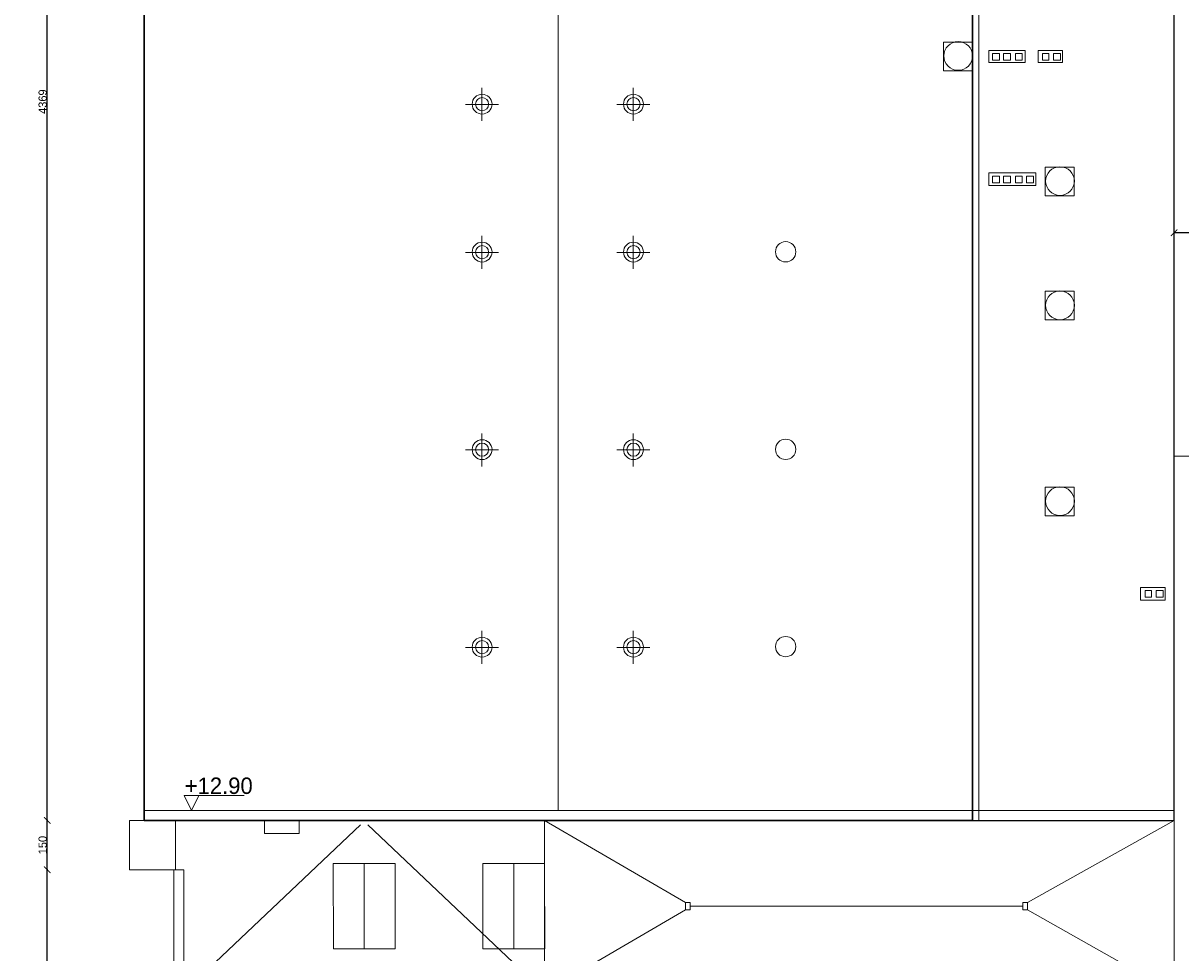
# Model space of a CAD drawing. Header units: centimetres. Extents: x -17621 to 77377, y -18613 to 66.
# Tile 149 of 173: x 43475 to 46991, y -11166 to -8340. Entities that reach past the tile are written whole.
import ezdxf

# ---------------------------------------------------------------- set-up
doc = ezdxf.new("R2010")
doc.units = ezdxf.units.CM
doc.layers.add('0-wymiarowanie rys.CAD', color=5, linetype='Continuous', lineweight=0, true_color=0x0000ff)
doc.layers.add('a_wymiarowanie', color=211, linetype='Continuous', lineweight=0)
for name, color, linetype in [('PDF4_A210 ŚCIANY ZEWNĘTRZNE', 7, 'Continuous'), ('PDF4_A220 ŚCIANY WEWNĘTRZNE', 7, 'Continuous'), ('PDF4_WIDOKOWA', 7, 'Continuous'), ('PDF5_A710 OZNACZENIA KOMUNIKACJI', 7, 'Continuous'), ('PDF5_Text', 7, 'Continuous')]:
    doc.layers.add(name, color=color, linetype=linetype)
doc.styles.add('PDF Century Gothic', font='GOTHIC.TTF')
doc.dimstyles.new('ISO-25', dxfattribs={"dimtxt": 25, "dimasz": 20, "dimexe": 0.6, "dimexo": 0.375, "dimtad": 1, "dimdec": 0, "dimtxsty": 'PDF Century Gothic', "dimblk": 'ARCHTICK', "dimcen": 2.5, "dimadec": 1, "dimazin": 0, "dimtfac": 1, "dimtdec": 0, "dimtmove": 0, "dimatfit": 3, "dimldrblk": 'ARCHTICK', "dimfxl": 2, "dimfxlon": 1, "dimarcsym": 0})

# ---------------------------------------------------------------- blocks, each defined once
blk = doc.blocks.new('_ArchTick')
at = {"color": 0, "linetype": 'ByBlock', "const_width": 0.15}
blk.add_lwpolyline([(-0.5, -0.5), (0.5, 0.5)], dxfattribs=at)
blk = doc.blocks.new('*D638')
at = {"layer": 'a_wymiarowanie', "color": 0, "linetype": 'Continuous', "lineweight": -2, "transparency": 16777216}
for p, q in [((49205.8, -10676.9), (49208.4, -10676.9)), ((49207.8, -10676.9), (49207.8, -10890)), ((49205.8, -10890), (49208.4, -10890))]:
    blk.add_line(p, q, dxfattribs=at)
at = {"layer": 'Defpoints', "color": 0, "linetype": 'Continuous', "transparency": 16777216}
for p in [(49142, -10676.9), (30435, -10890), (49207.8, -10890)]:
    blk.add_point(p, dxfattribs=at)
at = {"layer": 'a_wymiarowanie', "color": 0, "linetype": 'Continuous', "lineweight": -2, "transparency": 16777216, "xscale": 20, "yscale": 20, "zscale": 20}
for p, rotation in [((49207.8, -10676.9), 90), ((49207.8, -10890), 270)]:
    blk.add_blockref('_ArchTick', p, dxfattribs=dict(at, rotation=rotation))
at = {"layer": 'a_wymiarowanie', "color": 0, "linetype": 'Continuous', "lineweight": 0, "transparency": 16777216, "insert": (49194.1, -10783.5), "char_height": 25, "attachment_point": 5, "rotation": 90, "style": 'PDF Century Gothic'}
blk.add_mtext('213', dxfattribs=at)
blk = doc.blocks.new('*D639')
at = {"layer": 'a_wymiarowanie', "color": 0, "linetype": 'Continuous', "lineweight": -2, "transparency": 16777216}
for p, q in [((49205.8, -10844.5), (49208.4, -10844.5)), ((49207.8, -10890), (49207.8, -10844.5)), ((49205.8, -10890), (49208.4, -10890))]:
    blk.add_line(p, q, dxfattribs=at)
at = {"layer": 'Defpoints', "color": 0, "linetype": 'Continuous', "transparency": 16777216}
for p in [(49142, -10844.5), (49207.8, -10844.5), (30435, -10890)]:
    blk.add_point(p, dxfattribs=at)
at = {"layer": 'a_wymiarowanie', "color": 0, "linetype": 'Continuous', "lineweight": -2, "transparency": 16777216, "xscale": 20, "yscale": 20, "zscale": 20}
for p, rotation in [((49207.8, -10844.5), 90), ((49207.8, -10890), 270)]:
    blk.add_blockref('_ArchTick', p, dxfattribs=dict(at, rotation=rotation))
at = {"layer": 'a_wymiarowanie', "color": 0, "linetype": 'Continuous', "lineweight": 0, "transparency": 16777216, "insert": (49194.1, -10867.3), "char_height": 25, "attachment_point": 5, "rotation": 90, "style": 'PDF Century Gothic'}
blk.add_mtext('46', dxfattribs=at)
blk = doc.blocks.new('*D1163')
at = {"layer": '0-wymiarowanie rys.CAD', "color": 0, "linetype": 'Continuous', "lineweight": -2, "transparency": 16777216}
for p, q in [((43549.7, -10913), (43547.1, -10913)), ((43547.7, -13764.5), (43547.7, -10913)), ((43549.7, -13764.5), (43547.1, -13764.5))]:
    blk.add_line(p, q, dxfattribs=at)
at = {"layer": 'Defpoints', "color": 0, "linetype": 'Continuous', "transparency": 16777216}
for p in [(43547.7, -10913), (43932.5, -10913), (43932.5, -13764.5)]:
    blk.add_point(p, dxfattribs=at)
at = {"layer": '0-wymiarowanie rys.CAD', "color": 0, "linetype": 'Continuous', "lineweight": -2, "transparency": 16777216, "xscale": 20, "yscale": 20, "zscale": 20}
for p, rotation in [((43547.7, -10913), 90), ((43547.7, -13764.5), 270)]:
    blk.add_blockref('_ArchTick', p, dxfattribs=dict(at, rotation=rotation))
at = {"layer": '0-wymiarowanie rys.CAD', "color": 0, "linetype": 'Continuous', "transparency": 16777216, "insert": (43534, -12338.7), "char_height": 25, "attachment_point": 5, "rotation": 90, "style": 'PDF Century Gothic'}
blk.add_mtext('2852', dxfattribs=at)
blk = doc.blocks.new('*D1164')
at = {"layer": '0-wymiarowanie rys.CAD', "color": 0, "linetype": 'Continuous', "lineweight": -2, "transparency": 16777216}
for p, q in [((43549.7, -10763.1), (43547.1, -10763.1)), ((43547.7, -10913), (43547.7, -10763.1)), ((43549.7, -10913), (43547.1, -10913))]:
    blk.add_line(p, q, dxfattribs=at)
at = {"layer": 'Defpoints', "color": 0, "linetype": 'Continuous', "transparency": 16777216}
for p in [(43547.7, -10763.1), (43797.9, -10763.1), (43797.9, -10913)]:
    blk.add_point(p, dxfattribs=at)
at = {"layer": '0-wymiarowanie rys.CAD', "color": 0, "linetype": 'Continuous', "lineweight": -2, "transparency": 16777216, "xscale": 20, "yscale": 20, "zscale": 20}
for p, rotation in [((43547.7, -10763.1), 90), ((43547.7, -10913), 270)]:
    blk.add_blockref('_ArchTick', p, dxfattribs=dict(at, rotation=rotation))
at = {"layer": '0-wymiarowanie rys.CAD', "color": 0, "linetype": 'Continuous', "transparency": 16777216, "insert": (43534, -10838), "char_height": 25, "attachment_point": 5, "rotation": 90, "style": 'PDF Century Gothic'}
blk.add_mtext('150', dxfattribs=at)
blk = doc.blocks.new('*D1165')
at = {"layer": '0-wymiarowanie rys.CAD', "color": 0, "linetype": 'Continuous', "lineweight": -2, "transparency": 16777216}
for p, q in [((43549.7, -6394.3), (43547.1, -6394.3)), ((43547.7, -10763.1), (43547.7, -6394.3)), ((43549.7, -10763.1), (43547.1, -10763.1))]:
    blk.add_line(p, q, dxfattribs=at)
at = {"layer": 'Defpoints', "color": 0, "linetype": 'Continuous', "transparency": 16777216}
for p in [(43547.7, -6394.3), (43841.9, -6394.3), (43841.9, -10763.1)]:
    blk.add_point(p, dxfattribs=at)
at = {"layer": '0-wymiarowanie rys.CAD', "color": 0, "linetype": 'Continuous', "lineweight": -2, "transparency": 16777216, "xscale": 20, "yscale": 20, "zscale": 20}
for p, rotation in [((43547.7, -6394.3), 90), ((43547.7, -10763.1), 270)]:
    blk.add_blockref('_ArchTick', p, dxfattribs=dict(at, rotation=rotation))
at = {"layer": '0-wymiarowanie rys.CAD', "color": 0, "linetype": 'Continuous', "transparency": 16777216, "insert": (43534, -8578.7), "char_height": 25, "attachment_point": 5, "rotation": 90, "style": 'PDF Century Gothic'}
blk.add_mtext('4369', dxfattribs=at)
blk = doc.blocks.new('*D1168')
at = {"layer": '0-wymiarowanie rys.CAD', "color": 0, "linetype": 'Continuous', "lineweight": -2, "transparency": 16777216}
for p, q in [((47076.1, -6434.1), (47078.7, -6434.1)), ((47078.1, -6434.1), (47078.1, -9656.5)), ((47076.1, -9656.5), (47078.7, -9656.5))]:
    blk.add_line(p, q, dxfattribs=at)
at = {"layer": 'Defpoints', "color": 0, "linetype": 'Continuous', "transparency": 16777216}
for p in [(46970.3, -6434.1), (46970.3, -9656.5), (47078.1, -9656.5)]:
    blk.add_point(p, dxfattribs=at)
at = {"layer": '0-wymiarowanie rys.CAD', "color": 0, "linetype": 'Continuous', "lineweight": -2, "transparency": 16777216, "xscale": 20, "yscale": 20, "zscale": 20}
for p, rotation in [((47078.1, -6434.1), 90), ((47078.1, -9656.5), 270)]:
    blk.add_blockref('_ArchTick', p, dxfattribs=dict(at, rotation=rotation))
at = {"layer": '0-wymiarowanie rys.CAD', "color": 0, "linetype": 'Continuous', "transparency": 16777216, "insert": (47064.4, -8045.3), "char_height": 25, "attachment_point": 5, "rotation": 90, "style": 'PDF Century Gothic'}
blk.add_mtext('3222', dxfattribs=at)
blk = doc.blocks.new('*D1169')
at = {"layer": '0-wymiarowanie rys.CAD', "color": 0, "linetype": 'Continuous', "lineweight": -2, "transparency": 16777216}
for p, q in [((46970.3, -8979.3), (46970.3, -8976.7)), ((47632.4, -8977.3), (46970.3, -8977.3)), ((47632.4, -8979.3), (47632.4, -8976.7))]:
    blk.add_line(p, q, dxfattribs=at)
at = {"layer": 'Defpoints', "color": 0, "linetype": 'Continuous', "transparency": 16777216}
for p in [(46970.3, -8977.3), (46970.3, -9066.4), (47632.4, -9066.4)]:
    blk.add_point(p, dxfattribs=at)
at = {"layer": '0-wymiarowanie rys.CAD', "color": 0, "linetype": 'Continuous', "lineweight": -2, "transparency": 16777216, "xscale": 20, "yscale": 20, "zscale": 20, "rotation": 180}
blk.add_blockref('_ArchTick', (46970.3, -8977.3), dxfattribs=at)
at = {"layer": '0-wymiarowanie rys.CAD', "color": 0, "linetype": 'Continuous', "lineweight": -2, "transparency": 16777216, "xscale": 20, "yscale": 20, "zscale": 20}
blk.add_blockref('_ArchTick', (47632.4, -8977.3), dxfattribs=at)
at = {"layer": '0-wymiarowanie rys.CAD', "color": 0, "linetype": 'Continuous', "transparency": 16777216, "insert": (47301.4, -8963.5), "char_height": 25, "attachment_point": 5, "style": 'PDF Century Gothic'}
blk.add_mtext('662', dxfattribs=at)

msp = doc.modelspace()

# ---------------------------------------------------------------- linework, layer by layer
at = {"layer": 'PDF4_A210 ŚCIANY ZEWNĘTRZNE', "lineweight": 30}
msp.add_lwpolyline([(43841.9, -6394.3), (46358.2, -6394.3), (46358.2, -10763.1), (43841.9, -10763.1)], close=True, dxfattribs=at)
at = {"layer": 'PDF4_A220 ŚCIANY WEWNĘTRZNE', "lineweight": 25}
msp.add_lwpolyline([(46970.3, -6434.1), (46358.2, -6434.1), (46358.2, -10763.1), (46970.3, -10763.1)], close=True, dxfattribs=at)
at = {"layer": 'PDF4_WIDOKOWA', "lineweight": 5}
for points in [[(43841.9, -6394.3), (46358.2, -6394.3), (46358.2, -10763.1)], [(46377.6, -6394.3), (46377.6, -10763.1)], [(45100, -6424), (45100, -10732.6)], [(44868, -8537.2), (44868, -8637.1)], [(45327.8, -8537.2), (45327.8, -8637.1)], [(44818.1, -8587.2), (44918, -8587.2)], [(45277.8, -8587.2), (45377.7, -8587.2)], [(44868, -8986.8), (44868, -9086.7)], [(45327.8, -8986.8), (45327.8, -9086.7)], [(44818.1, -9036.8), (44918, -9036.8)], [(45277.8, -9036.8), (45377.7, -9036.8)], [(44868, -9587.1), (44868, -9687)], [(45327.8, -9587.1), (45327.8, -9687)], [(44818.1, -9637), (44918, -9637)], [(45277.8, -9637), (45377.7, -9637)], [(47618.8, -15733.8), (47618.8, -13914.4), (47632.4, -13914.4), (47632.4, -12690.9), (47618.8, -12690.9), (47618.8, -10886.7), (47632.4, -10886.7), (47632.4, -9656.5), (46970.3, -9656.5), (46970.3, -15733.8)], [(44868, -10186.5), (44868, -10287.3)], [(45327.8, -10186.5), (45327.8, -10287.3)], [(44818.1, -10237.3), (44918, -10237.3)], [(45277.8, -10237.3), (45377.7, -10237.3)], [(43841.9, -10732.6), (46967.8, -10732.6)], [(43841.9, -10763.1), (46967.8, -10763.1)], [(44499.7, -10776.6), (43963, -11284.6), (45058.5, -11284.6), (45058.5, -10763.1), (45486.1, -11012.9)], [(44521.8, -10776.6), (45058.5, -11284.6), (45486.1, -11034.9)], [(46525, -11012.9), (46970.3, -10763.1)], [(44510.8, -10893.5), (44510.8, -11153.4)], [(44964.6, -10893.5), (44964.6, -11153.4)], [(46966.9, -14372.4), (44283, -14372.4), (44283, -13764.5), (43932.5, -13764.5), (43932.5, -10913), (43963, -10913), (43963, -13734), (44312.6, -13734), (44312.6, -14342.8), (46966.9, -14343.6)], [(46511.4, -11023.9), (45500.5, -11023.9)], [(46525, -11034.9), (46967.8, -11284.6)]]:
    msp.add_lwpolyline(points, dxfattribs=at)
for points in [[(43841.9, -10763.1), (46377.6, -10763.1), (46377.6, -6394.3), (43841.9, -6394.3)], [(46970.3, -6434.1), (46377.6, -6434.1), (46377.6, -10763.1), (46970.3, -10763.1)], [(46270.1, -8397.5), (46358.2, -8397.5), (46358.2, -8484.7), (46270.1, -8484.7)], [(46518.2, -8422.9), (46518.2, -8460.2), (46408.1, -8460.2), (46408.1, -8422.9)], [(46419.1, -8452.6), (46419.1, -8432.2), (46440.3, -8432.2), (46440.3, -8452.6)], [(46452.2, -8432.2), (46452.2, -8452.6), (46473.3, -8452.6), (46473.3, -8432.2)], [(46488.6, -8452.6), (46488.6, -8432.2), (46508.9, -8432.2), (46508.9, -8452.6)], [(46631.6, -8422.9), (46631.6, -8460.2), (46557.1, -8460.2), (46557.1, -8422.9)], [(46570.7, -8452.6), (46570.7, -8432.2), (46590.2, -8432.2), (46590.2, -8452.6)], [(46604.5, -8432.2), (46604.5, -8452.6), (46624.9, -8452.6), (46624.9, -8432.2)], [(46579.1, -8777.7), (46667.2, -8777.7), (46667.2, -8864.9), (46579.1, -8864.9)], [(46550.4, -8795.5), (46550.4, -8833.6), (46408.1, -8833.6), (46408.1, -8795.5)], [(46419.1, -8825.9), (46419.1, -8805.6), (46440.3, -8805.6), (46440.3, -8825.9)], [(46452.2, -8805.6), (46452.2, -8825.9), (46473.3, -8825.9), (46473.3, -8805.6)], [(46488.6, -8825.9), (46488.6, -8805.6), (46508.9, -8805.6), (46508.9, -8825.9)], [(46522.4, -8805.6), (46522.4, -8825.9), (46543.6, -8825.9), (46543.6, -8805.6)], [(46579.1, -9154.4), (46667.2, -9154.4), (46667.2, -9241.6), (46579.1, -9241.6)], [(46579.1, -9750.5), (46667.2, -9750.5), (46667.2, -9837.7), (46579.1, -9837.7)], [(46943.2, -10055.3), (46943.2, -10093.4), (46868.7, -10093.4), (46868.7, -10055.3)], [(46882.3, -10084.9), (46882.3, -10064.6), (46901.7, -10064.6), (46901.7, -10084.9)], [(46916.1, -10064.6), (46916.1, -10084.9), (46937.3, -10084.9), (46937.3, -10064.6)], [(43797.9, -10763.1), (43937.6, -10763.1), (43937.6, -10913), (43797.9, -10913)], [(44207.7, -10763.1), (44312.6, -10763.1), (44312.6, -10802.9), (44207.7, -10802.9)], [(44604.7, -10893.5), (44604.7, -11153.4), (44416.8, -11153.4), (44415.9, -10893.5)], [(45058.5, -10893.5), (45059.4, -11153.4), (44870.6, -11153.4), (44870.6, -10893.5)], [(45486.1, -11012.9), (45500.5, -11012.9), (45500.5, -11034.9), (45486.1, -11034.9)], [(46525, -11012.9), (46511.4, -11012.9), (46511.4, -11034.9), (46525, -11034.9)]]:
    msp.add_lwpolyline(points, close=True, dxfattribs=at)
for centre, radius in [((46314.7, -8439.9), 43.6), ((44868.6, -8586.4), 30.1), ((44868.6, -8586.4), 19.9), ((45328.3, -8586.4), 30.1), ((45328.3, -8586.4), 19.9), ((46623.8, -8820.1), 43.6), ((44868.6, -9036), 30.1), ((44868.6, -9036), 19.9), ((45328.3, -9036), 30.1), ((45328.3, -9036), 19.9), ((45790.6, -9035.1), 30.9), ((46623.8, -9197.7), 43.6), ((44868.6, -9636.3), 30.1), ((44868.6, -9636.3), 19.9), ((45328.3, -9636.3), 30.1), ((45328.3, -9636.3), 19.9), ((45790.6, -9635.4), 30.9), ((46623.8, -9792.9), 43.6), ((44868.6, -10236.6), 30.1), ((44868.6, -10236.6), 19.9), ((45328.3, -10236.6), 30.1), ((45328.3, -10236.6), 19.9), ((45790.6, -10234.9), 30.9)]:
    msp.add_circle(centre, radius, dxfattribs=at)
at = {"layer": 'PDF5_A710 OZNACZENIA KOMUNIKACJI', "lineweight": 5}
msp.add_lwpolyline([(43963.7, -10687.7), (44008.6, -10687.7), (43963.7, -10687.7), (43985.8, -10732.6), (44008.6, -10687.7), (43963.7, -10687.7), (43985.8, -10732.6), (44008.6, -10687.7), (44145.8, -10687.7)], dxfattribs=at)

# ---------------------------------------------------------------- texts
at = {"layer": 'PDF5_Text', "insert": (43965.5, -10658), "char_height": 50, "attachment_point": 4, "style": 'PDF Century Gothic'}
msp.add_mtext('+12.90', dxfattribs=at)

# ---------------------------------------------------------------- dimensions: what is measured, and where the dimension line sits
at = {"layer": '0-wymiarowanie rys.CAD', "linetype": 'Continuous'}
for base, p1, p2, picture, middle in [((43547.7, -6394.3), (43841.9, -10763.1), (43841.9, -6394.3), '*D1165', (43534, -8578.7)), ((47078.1, -9656.5), (46970.3, -6434.1), (46970.3, -9656.5), '*D1168', (47064.4, -8045.3)), ((43547.7, -10763.1), (43797.9, -10913), (43797.9, -10763.1), '*D1164', (43534, -10838)), ((43547.7311, -10912.9585), (43932.4853, -13764.5146), (43932.4853, -10912.9585), '*D1163', (43533.9773, -12338.7365))]:
    dim = msp.add_linear_dim(base=base, p1=p1, p2=p2, angle=90, dimstyle='ISO-25', dxfattribs=at)
    dim.commit()
    dim.dimension.update_dxf_attribs({"geometry": picture, "text_midpoint": middle})
dim = msp.add_linear_dim(base=(46970.3, -8977.3), p1=(47632.4, -9066.4), p2=(46970.3, -9066.4), dimstyle='ISO-25', dxfattribs=at)
dim.commit()
dim.dimension.update_dxf_attribs({"geometry": '*D1169', "text_midpoint": (47301.4, -8963.5)})
at = {"layer": 'a_wymiarowanie', "linetype": 'Continuous', "lineweight": 0}
for base, p1, p2, picture, middle in [((49207.8, -10890), (49142, -10676.9), (30435, -10890), '*D638', (49194.1, -10783.5)), ((49207.8188, -10844.5058), (30435.0409, -10890.0077), (49141.9939, -10844.5058), '*D639', (49194.0649, -10867.2568))]:
    dim = msp.add_linear_dim(base=base, p1=p1, p2=p2, angle=90, dimstyle='ISO-25', override={"dimtmove": 1}, dxfattribs=at)
    dim.commit()
    dim.dimension.update_dxf_attribs({"geometry": picture, "text_midpoint": middle})

doc.saveas('drawing.dxf')
